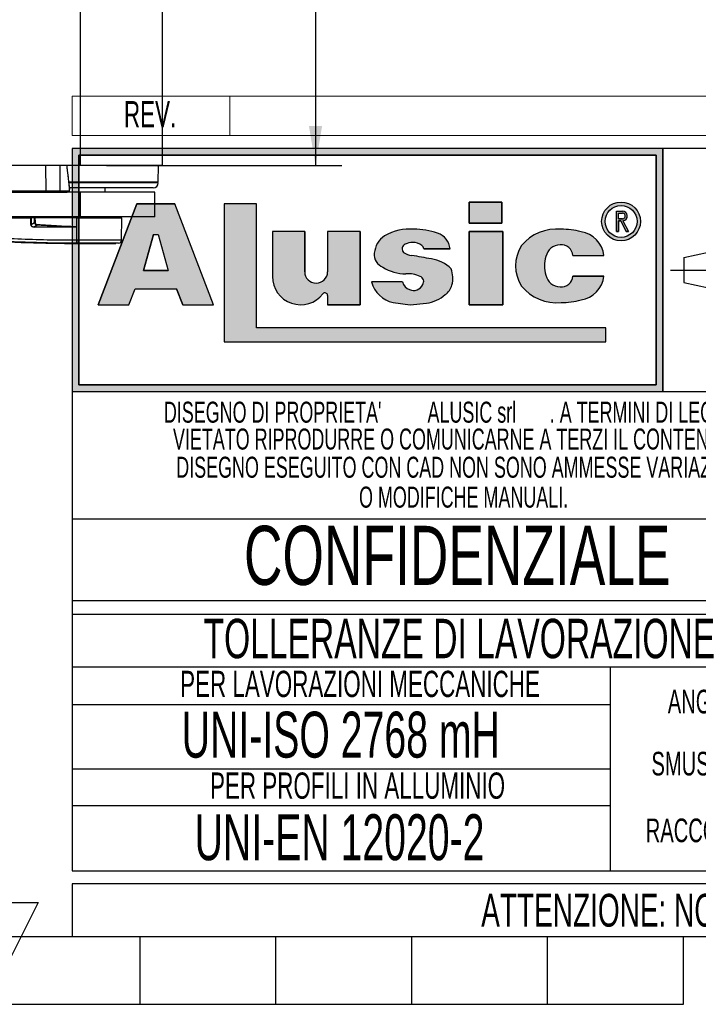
# Model space of a CAD drawing. Header units: millimetres. Extents: x 0 to 420, y 0 to 297.
# Tile 2 of 21: x 211 to 263, y 0 to 75. Entities that reach past the tile are written whole.
import ezdxf
from ezdxf.enums import TextEntityAlignment as Align

# ---------------------------------------------------------------- set-up
doc = ezdxf.new("R2010")
doc.units = ezdxf.units.MM
doc.linetypes.add('CENTERX2', pattern=[20.319999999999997, 12.7, -2.54, 2.54, -2.54])
doc.layers.add('CARTIGLIO', color=140, linetype='Continuous')
doc.layers.add('QUOTE', color=174, linetype='Continuous')
doc.styles.add('SLDTEXTSTYLE0', font='TXT', dxfattribs={"width": 0.6382978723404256})
doc.styles.add('SLDTEXTSTYLE1', font='TXT', dxfattribs={"width": 0.675})
doc.styles.add('SLDTEXTSTYLE3', font='TXT', dxfattribs={"width": 0.75})
doc.dimstyles.new('SLDDIMSTYLE0', dxfattribs={"dimtxt": 3, "dimasz": 3, "dimexe": 0, "dimexo": 0.0625, "dimgap": 0.75, "dimtad": 1, "dimlfac": 7.915397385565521, "dimrnd": 1e-09, "dimzin": 12, "dimdsep": 46, "dimtxsty": 'SLDTEXTSTYLE3', "dimsah": 1, "dimcen": 0.09, "dimadec": 0, "dimazin": 3, "dimtfac": 1, "dimtdec": 3, "dimtofl": 0, "dimtmove": 0, "dimatfit": 3, "dimfxl": 0, "dimfrac": 2, "dimtolj": 1, "dimtzin": 12, "dimarcsym": 0})

# ---------------------------------------------------------------- blocks, each defined once
blk = doc.blocks.new('SW_NOTE_0_1')
at = {"layer": 'CARTIGLIO', "color": 0, "insert": (85.40558510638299, 3.222669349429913), "char_height": 2.5, "attachment_point": 2, "style": 'SLDTEXTSTYLE0'}
blk.add_mtext("ATTENZIONE: NON INTERPRETARE IL DISEGNO. IN CASO DI QUOTE MANCANTI O POCO CHIARE CONSULTARE L'UFFICIO TECNICO", dxfattribs=at)
blk = doc.blocks.new('SW_NOTE_0_14')
at = {"layer": 'CARTIGLIO', "color": 0, "insert": (6.67819148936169, 2.320321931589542), "char_height": 1.8, "attachment_point": 2, "style": 'SLDTEXTSTYLE0'}
blk.add_mtext("ANGOLO ±10'", dxfattribs=at)
blk = doc.blocks.new('SW_NOTE_0_15')
at = {"layer": 'CARTIGLIO', "color": 0, "insert": (23.93617021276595, 3.867203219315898), "char_height": 3, "attachment_point": 2, "style": 'SLDTEXTSTYLE0'}
blk.add_mtext('TOLLERANZE DI LAVORAZIONE', dxfattribs=at)
blk = doc.blocks.new('SW_NOTE_0_16')
at = {"layer": 'CARTIGLIO', "color": 0, "insert": (21.07265624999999, 5.800804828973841), "char_height": 4.500000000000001, "attachment_point": 2, "style": 'SLDTEXTSTYLE1'}
blk.add_mtext('CONFIDENZIALE', dxfattribs=at)
blk = doc.blocks.new('SW_NOTE_0_17')
at = {"layer": 'CARTIGLIO', "color": 0, "insert": (28.04255319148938, 2.062508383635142), "char_height": 1.6, "attachment_point": 2, "style": 'SLDTEXTSTYLE0'}
blk.add_mtext('DISEGNO ESEGUITO CON CAD NON SONO AMMESSE VARIAZIONI', dxfattribs=at)
blk = doc.blocks.new('SW_NOTE_0_18')
at = {"layer": 'CARTIGLIO', "color": 0, "insert": (27.3404255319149, 2.062508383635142), "char_height": 1.6, "attachment_point": 2, "style": 'SLDTEXTSTYLE0'}
blk.add_mtext('VIETATO RIPRODURRE O COMUNICARNE A TERZI IL CONTENUTO.', dxfattribs=at)
blk = doc.blocks.new('SW_NOTE_0_19')
at = {"layer": 'CARTIGLIO', "color": 0, "insert": (7.587765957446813, 2.320321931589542), "char_height": 1.8, "attachment_point": 2, "style": 'SLDTEXTSTYLE0'}
blk.add_mtext('SMUSSO 0.5x45°', dxfattribs=at)
blk = doc.blocks.new('SW_NOTE_0_20')
at = {"layer": 'CARTIGLIO', "color": 0, "insert": (10.40425531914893, 2.062508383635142), "char_height": 1.6, "attachment_point": 2, "style": 'SLDTEXTSTYLE0'}
blk.add_mtext('O MODIFICHE MANUALI.', dxfattribs=at)
blk = doc.blocks.new('SW_NOTE_0_21')
at = {"layer": 'CARTIGLIO', "color": 0, "char_height": 1.6, "attachment_point": 2, "style": 'SLDTEXTSTYLE0'}
for s, insert in [("DISEGNO DI PROPRIETA'", (10.27659574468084, 2.062508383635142)), ('ALUSIC srl', (25.45120500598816, 2.062508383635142)), (". A TERMINI DI LEGGE E'", (39.41078027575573, 2.062508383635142))]:
    blk.add_mtext(s, dxfattribs=dict(at, insert=insert))
blk = doc.blocks.new('SW_NOTE_0_22')
at = {"layer": 'CARTIGLIO', "color": 0, "insert": (8.569148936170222, 2.320321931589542), "char_height": 1.8, "attachment_point": 2, "style": 'SLDTEXTSTYLE0'}
blk.add_mtext('RACCORDO R 0.5', dxfattribs=at)
blk = doc.blocks.new('SW_NOTE_0_23')
at = {"layer": 'CARTIGLIO', "color": 0, "insert": (18.30319148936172, 2.578135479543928), "char_height": 2, "attachment_point": 2, "style": 'SLDTEXTSTYLE0'}
blk.add_mtext('PER LAVORAZIONI MECCANICHE', dxfattribs=at)
blk = doc.blocks.new('SW_NOTE_0_24')
at = {"layer": 'CARTIGLIO', "color": 0, "insert": (15.68484042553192, 4.511737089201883), "char_height": 3.5, "attachment_point": 2, "style": 'SLDTEXTSTYLE0'}
blk.add_mtext('UNI-ISO 2768 mH', dxfattribs=at)
blk = doc.blocks.new('SW_NOTE_0_25')
at = {"layer": 'CARTIGLIO', "color": 0, "insert": (13.85638297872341, 2.578135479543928), "char_height": 2, "attachment_point": 2, "style": 'SLDTEXTSTYLE0'}
blk.add_mtext('PER PROFILI IN ALLUMINIO', dxfattribs=at)
blk = doc.blocks.new('SW_NOTE_0_26')
at = {"layer": 'CARTIGLIO', "color": 0, "insert": (14.05585106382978, 4.511737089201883), "char_height": 3.5, "attachment_point": 2, "style": 'SLDTEXTSTYLE0'}
blk.add_mtext('UNI-EN 12020-2', dxfattribs=at)
blk = doc.blocks.new('SW_NOTE_0_27')
at = {"layer": 'CARTIGLIO', "color": 0, "insert": (2.340425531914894, 2.578135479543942), "char_height": 2, "attachment_point": 2, "style": 'SLDTEXTSTYLE0'}
blk.add_mtext('REV.', dxfattribs=at)
blk = doc.blocks.new('Cartiglio ALUSIC')
at = {"layer": 'CARTIGLIO'}
h = blk.add_hatch(color=256, dxfattribs=at)
h.paths.add_polyline_path([(113.971100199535, 149.9990413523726), (113.971100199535, 131.4990413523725), (158.971100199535, 131.4990413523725), (158.971100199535, 149.9990413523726)], flags=0)
h.paths.add_polyline_path([(114.471100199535, 131.9990413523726), (114.471100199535, 149.4990413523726), (158.471100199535, 149.4990413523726), (158.471100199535, 131.9990413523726)], flags=0)
h = blk.add_hatch(color=256, dxfattribs=at)
h.paths.add_polyline_path([(118.292263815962, 138.1064632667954), (118.7611454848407, 139.3206628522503), (121.9303757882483, 139.3206628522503), (122.3992574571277, 138.1064632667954), (124.7510688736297, 138.1064632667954), (121.7833115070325, 145.7916640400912), (118.9082097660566, 145.7916640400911), (115.9404523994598, 138.1064632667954)], flags=0)
h.paths.add_polyline_path([(119.3961687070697, 140.7216809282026), (120.1708764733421, 143.4547391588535), (120.5206447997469, 143.4547391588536), (121.2953525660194, 140.721680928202)], flags=0)
for points in [[(128.0219401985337, 145.7956943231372), (125.5527056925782, 145.7956943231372), (125.5527056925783, 135.2696801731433), (154.6424359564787, 135.2696801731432), (154.6424359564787, 136.3597302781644), (128.0219401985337, 136.3597302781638)], [(144.2116339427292, 145.9308884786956), (144.2116339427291, 144.3245774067), (146.6985305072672, 144.3245774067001), (146.6985305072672, 145.9308884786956)], [(146.7838932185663, 143.6808359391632), (144.2116339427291, 143.6808359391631), (144.2116339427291, 138.1064632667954), (146.7838932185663, 138.1064632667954)]]:
    blk.add_hatch(color=256, dxfattribs=at).paths.add_polyline_path(points, flags=0)
h = blk.add_hatch(color=256, dxfattribs=at)
edge = h.paths.add_edge_path(flags=0)
edge.add_arc((155.7921827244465, 144.4510199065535), 1.479868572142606, 0, 360)
edge = h.paths.add_edge_path(flags=0)
edge.add_arc((155.7921827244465, 144.4510199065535), 1.214864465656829, 0, 360)
h = blk.add_hatch(color=256, dxfattribs=at)
edge = h.paths.add_edge_path(flags=0)
edge.add_arc((155.8903200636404, 144.8676091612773), 0.3723980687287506, 277.1406326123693, 450.0000000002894)
edge.add_line((155.8903200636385, 145.240007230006), (155.450204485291, 145.240007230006))
edge.add_line((155.450204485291, 145.240007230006), (155.450204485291, 143.6880606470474))
edge.add_line((155.450204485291, 143.6880606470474), (155.605611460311, 143.6880606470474))
edge.add_line((155.605611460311, 143.6880606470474), (155.605611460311, 144.4952110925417))
edge.add_line((155.605611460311, 144.4952110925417), (155.764003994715, 144.4952110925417))
edge.add_line((155.764003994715, 144.4952110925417), (156.171212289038, 143.6880606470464))
edge.add_line((156.171212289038, 143.6880606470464), (156.3452765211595, 143.6880606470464))
edge.add_line((156.3452765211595, 143.6880606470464), (155.9366110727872, 144.4980993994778))
edge = h.paths.add_edge_path(flags=0)
edge.add_line((155.6056114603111, 145.0846002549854), (155.8903200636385, 145.0846002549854))
edge.add_arc((155.8903200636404, 144.8676091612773), 0.2169910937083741, -90.00000000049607, 90.00000000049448, ccw=False)
edge.add_line((155.8903200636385, 144.6506180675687), (155.6056114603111, 144.6506180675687))
edge.add_line((155.6056114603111, 144.6506180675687), (155.6056114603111, 145.0846002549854))
h = blk.add_hatch(color=256, dxfattribs=at)
edge = h.paths.add_edge_path(flags=0)
edge.add_arc((132.5578484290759, 140.6186164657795), 0.8721260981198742, 180, 360, ccw=False)
edge.add_line((131.6857223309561, 140.6186164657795), (131.6857223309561, 143.6808359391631))
edge.add_line((131.6857223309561, 143.6808359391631), (129.2243885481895, 143.6808359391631))
edge.add_line((129.2243885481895, 143.6808359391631), (129.2243885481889, 140.2640777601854))
edge.add_arc((131.3820030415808, 140.2640777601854), 2.157614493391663, 180, 321.9680973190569)
edge.add_arc((133.2350345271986, 138.8146685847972), 0.1949400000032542, 3.751097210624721e-10, 141.9680973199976, ccw=False)
edge.add_line((133.4299745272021, 138.8146685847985), (133.4299745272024, 138.106463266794))
edge.add_line((133.4299745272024, 138.106463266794), (135.91068894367, 138.106463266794))
edge.add_line((135.91068894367, 138.106463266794), (135.9106889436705, 143.6808359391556))
edge.add_line((135.9106889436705, 143.6808359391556), (133.4299745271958, 143.6808359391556))
edge.add_line((133.4299745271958, 143.6808359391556), (133.4299745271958, 140.6186164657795))
h = blk.add_hatch(color=256, dxfattribs=at)
edge = h.paths.add_edge_path(flags=0)
edge.add_line((139.7219511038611, 138.0874905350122), (140.9616140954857, 138.2313935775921))
edge.add_arc((140.6251358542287, 140.9172664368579), 2.706867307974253, 277.1406456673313, 311.0032214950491)
edge.add_arc((141.7459062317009, 139.8536948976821), 1.178212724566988, 303.7868133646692, 347.8980612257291)
edge.add_arc((141.0550130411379, 140.1458147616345), 1.920162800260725, 343.6935231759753, 381.4193527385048)
edge.add_arc((140.9170023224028, 138.8528855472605), 2.77207698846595, 46.00269433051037, 81.25096772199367)
edge.add_arc((133.1604335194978, 99.54681763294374), 42.8338661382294, 78.993004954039, 81.01866969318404)
edge.add_arc((140.0875549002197, 143.5111497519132), 1.672976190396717, 238.77709912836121, 261.74465207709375, ccw=False)
edge.add_arc((139.511171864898, 142.3534770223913), 0.3988810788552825, 114.64010585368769, 223.1865854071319, ccw=False)
edge.add_arc((139.9292750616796, 141.471492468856), 1.374925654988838, 90.51660503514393, 115.15343256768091, ccw=False)
edge.add_arc((139.978971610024, 141.8617877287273), 0.986530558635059, 50.69488274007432, 93.60864602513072, ccw=False)
edge.add_arc((140.2656634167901, 142.2302567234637), 0.519939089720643, 14.547573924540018, 49.4198797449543, ccw=False)
edge.add_line((140.7689329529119, 142.3608569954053), (142.7634621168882, 142.3608569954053))
edge.add_arc((141.3534729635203, 142.2214802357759), 1.416861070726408, 5.645321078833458, 71.38339334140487)
edge.add_arc((140.0918708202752, 138.6413140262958), 5.212710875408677, 70.80435731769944, 90.86664277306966)
edge.add_arc((139.6876943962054, 140.01898057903), 3.848224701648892, 85.15036290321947, 119.9120405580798)
edge.add_arc((138.7589405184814, 141.8826763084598), 1.774008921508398, 123.9309471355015, 174.9914571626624)
edge.add_arc((138.007121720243, 141.9227892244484), 1.021881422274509, 173.5516105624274, 249.3813116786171)
edge.add_arc((139.4480837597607, 143.8857829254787), 3.430150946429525, 238.3320469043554, 269.1908231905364)
edge.add_arc((139.5671105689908, 138.3083973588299), 2.154096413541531, 64.99796384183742, 94.45891481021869, ccw=False)
edge.add_arc((140.3551381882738, 139.8813550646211), 0.398545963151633, -35.586121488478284, 72.11412463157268, ccw=False)
edge.add_arc((139.9862171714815, 139.9393420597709), 0.7512299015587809, 245.201083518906, 337.29941344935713, ccw=False)
edge.add_arc((139.934335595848, 140.0154535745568), 0.8024620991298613, 192.5591591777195, 250.8523518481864, ccw=False)
edge.add_line((139.1510748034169, 139.8409601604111), (136.768183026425, 139.8409601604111))
edge.add_arc((138.8654850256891, 140.4022414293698), 2.1711085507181, 194.9824340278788, 258.3364147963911)
edge.add_line((138.4265630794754, 138.2759630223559), (139.7219511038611, 138.0874905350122))
h = blk.add_hatch(color=256, dxfattribs=at)
edge = h.paths.add_edge_path(flags=0)
edge.add_arc((151.1448446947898, 140.5631500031), 1.095489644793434, 191.1589777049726, 269.9285492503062, ccw=False)
edge.add_arc((152.2932291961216, 141.066632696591), 2.335462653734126, 162.1599290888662, 197.8400709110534, ccw=False)
edge.add_arc((151.1448446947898, 141.5701153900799), 1.095489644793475, 90.07145075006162, 168.8410222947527, ccw=False)
edge.add_arc((151.2517282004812, 141.8150308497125), 0.8574339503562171, 2.566657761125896, 97.25285314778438, ccw=False)
edge.add_line((152.108301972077, 141.8534281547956), (154.4848142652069, 141.8534281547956))
edge.add_arc((152.4212904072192, 141.6061501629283), 2.078287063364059, 6.833333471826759, 81.00039250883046)
edge.add_arc((151.336234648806, 138.6914263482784), 5.163706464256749, 74.1517675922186, 91.31975036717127)
edge.add_arc((150.8738064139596, 140.4366829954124), 3.434301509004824, 84.25969198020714, 140.8312604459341)
edge.add_arc((150.5707293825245, 141.0666326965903), 2.817144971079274, 146.8823062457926, 213.1176937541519)
edge.add_arc((150.87380641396, 141.6965823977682), 3.434301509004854, 219.1687395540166, 275.7403080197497)
edge.add_arc((151.3362346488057, 143.4418390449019), 5.163706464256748, 268.6802496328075, 285.8482324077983)
edge.add_arc((152.4212904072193, 140.5271152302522), 2.078287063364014, 278.9996074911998, 353.1666665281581)
edge.add_line((154.4848142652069, 140.2798372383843), (152.1083019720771, 140.2798372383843))
edge.add_arc((151.2517282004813, 140.3182345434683), 0.8574339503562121, 262.7471468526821, 357.4333422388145, ccw=False)
at = {"color": 161, "linetype": 'Continuous', "lineweight": 18}
for p, q in [((113.971100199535, 150.9990413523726), (113.971100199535, 153.9990413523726)), ((113.971100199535, 153.9990413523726), (313.621100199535, 153.9990413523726)), ((125.971100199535, 153.9990413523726), (125.971100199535, 150.9990413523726)), ((113.971100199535, 150.9990413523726), (313.621100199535, 150.9990413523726))]:
    blk.add_line(p, q, dxfattribs=at)
at = {"layer": 'CARTIGLIO'}
for p, q in [((113.971100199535, 149.9990413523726), (113.971100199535, 131.4990413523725)), ((113.971100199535, 149.9990413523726), (113.971100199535, 94.99904135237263)), ((173.971100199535, 149.9990413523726), (113.971100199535, 149.9990413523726)), ((158.971100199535, 149.9990413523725), (113.971100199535, 149.9990413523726)), ((113.971100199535, 149.9990413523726), (113.971100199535, 131.4990413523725)), ((113.971100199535, 149.9990413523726), (113.971100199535, 115.5498549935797)), ((158.971100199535, 131.4990413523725), (158.971100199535, 149.9990413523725)), ((158.971100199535, 149.9990413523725), (158.971100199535, 131.4990413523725)), ((114.471100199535, 131.9990413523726), (114.471100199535, 149.4990413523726)), ((114.471100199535, 149.4990413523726), (114.471100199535, 131.9990413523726)), ((114.471100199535, 149.4990413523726), (158.471100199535, 149.4990413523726)), ((158.471100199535, 149.4990413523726), (114.471100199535, 149.4990413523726)), ((158.471100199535, 149.4990413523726), (158.471100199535, 131.9990413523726)), ((158.471100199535, 131.9990413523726), (158.471100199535, 149.4990413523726)), ((118.9082097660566, 145.7916640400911), (115.9404523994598, 138.1064632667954)), ((115.9404523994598, 138.1064632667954), (118.9082097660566, 145.7916640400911)), ((121.7833115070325, 145.7916640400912), (118.9082097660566, 145.7916640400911)), ((118.9082097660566, 145.7916640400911), (121.7833115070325, 145.7916640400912)), ((124.7510688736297, 138.1064632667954), (121.7833115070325, 145.7916640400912)), ((124.7510688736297, 138.1064632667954), (121.7833115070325, 145.7916640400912)), ((128.0219401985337, 145.7956943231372), (125.5527056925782, 145.7956943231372)), ((125.5527056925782, 145.7956943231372), (125.5527056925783, 135.2696801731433)), ((128.0219401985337, 145.7956943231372), (125.5527056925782, 145.7956943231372)), ((125.5527056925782, 145.7956943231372), (125.5527056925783, 135.2696801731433)), ((128.0219401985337, 136.3597302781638), (128.0219401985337, 145.7956943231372)), ((128.0219401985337, 136.3597302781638), (128.0219401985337, 145.7956943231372)), ((146.6985305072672, 145.9308884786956), (144.2116339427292, 145.9308884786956)), ((144.2116339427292, 145.9308884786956), (144.2116339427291, 144.3245774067)), ((144.2116339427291, 144.3245774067), (144.2116339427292, 145.9308884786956)), ((144.2116339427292, 145.9308884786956), (146.6985305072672, 145.9308884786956)), ((146.6985305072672, 145.9308884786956), (146.6985305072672, 144.3245774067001)), ((146.6985305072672, 144.3245774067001), (146.6985305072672, 145.9308884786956)), ((155.450204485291, 143.6880606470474), (155.450204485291, 145.240007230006)), ((155.450204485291, 143.6880606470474), (155.450204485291, 145.240007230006)), ((155.450204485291, 145.240007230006), (155.8903200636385, 145.240007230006)), ((155.450204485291, 145.240007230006), (155.8903200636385, 145.240007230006)), ((155.6056114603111, 145.0846002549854), (155.8903200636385, 145.0846002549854)), ((155.6056114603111, 144.6506180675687), (155.6056114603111, 145.0846002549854)), ((155.6056114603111, 144.6506180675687), (155.6056114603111, 145.0846002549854)), ((155.6056114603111, 145.0846002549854), (155.8903200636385, 145.0846002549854)), ((144.2116339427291, 144.3245774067), (146.6985305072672, 144.3245774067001)), ((146.6985305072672, 144.3245774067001), (144.2116339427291, 144.3245774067)), ((155.6056114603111, 144.6506180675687), (155.8903200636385, 144.6506180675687)), ((155.8903200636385, 144.6506180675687), (155.6056114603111, 144.6506180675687)), ((155.605611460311, 144.4952110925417), (155.605611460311, 143.6880606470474)), ((155.605611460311, 143.6880606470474), (155.605611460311, 144.4952110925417)), ((155.764003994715, 144.4952110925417), (155.605611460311, 144.4952110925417)), ((155.605611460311, 144.4952110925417), (155.764003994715, 144.4952110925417)), ((156.171212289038, 143.6880606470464), (155.764003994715, 144.4952110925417)), ((155.764003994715, 144.4952110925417), (156.171212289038, 143.6880606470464)), ((155.9366110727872, 144.4980993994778), (156.3452765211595, 143.6880606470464)), ((155.9366110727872, 144.4980993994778), (156.3452765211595, 143.6880606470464)), ((119.3961687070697, 140.7216809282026), (120.1708764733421, 143.4547391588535)), ((120.1708764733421, 143.4547391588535), (119.3961687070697, 140.7216809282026)), ((120.1708764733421, 143.4547391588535), (120.5206447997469, 143.4547391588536)), ((120.1708764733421, 143.4547391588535), (120.5206447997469, 143.4547391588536)), ((120.5206447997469, 143.4547391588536), (121.2953525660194, 140.721680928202)), ((120.5206447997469, 143.4547391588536), (121.2953525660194, 140.721680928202)), ((129.2243885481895, 143.6808359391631), (129.2243885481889, 140.2640777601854)), ((131.6857223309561, 143.6808359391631), (129.2243885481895, 143.6808359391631)), ((131.6857223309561, 143.6808359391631), (129.2243885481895, 143.6808359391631)), ((129.2243885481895, 143.6808359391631), (129.2243885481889, 140.2640777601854)), ((131.6857223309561, 140.6186164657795), (131.6857223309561, 143.6808359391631)), ((131.6857223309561, 143.6808359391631), (131.6857223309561, 140.6186164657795)), ((135.9106889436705, 143.6808359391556), (133.4299745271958, 143.6808359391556)), ((133.4299745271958, 143.6808359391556), (133.4299745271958, 140.6186164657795)), ((133.4299745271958, 143.6808359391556), (133.4299745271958, 140.6186164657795)), ((135.9106889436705, 143.6808359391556), (133.4299745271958, 143.6808359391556)), ((135.9106889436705, 143.6808359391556), (135.91068894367, 138.106463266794)), ((135.91068894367, 138.106463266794), (135.9106889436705, 143.6808359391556)), ((146.7838932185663, 143.6808359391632), (144.2116339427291, 143.6808359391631)), ((144.2116339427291, 143.6808359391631), (144.2116339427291, 138.1064632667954)), ((144.2116339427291, 143.6808359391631), (146.7838932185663, 143.6808359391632)), ((144.2116339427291, 138.1064632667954), (144.2116339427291, 143.6808359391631)), ((146.7838932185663, 138.1064632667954), (146.7838932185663, 143.6808359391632)), ((146.7838932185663, 143.6808359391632), (146.7838932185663, 138.1064632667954)), ((155.450204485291, 143.6880606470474), (155.605611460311, 143.6880606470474)), ((155.605611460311, 143.6880606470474), (155.450204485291, 143.6880606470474)), ((156.171212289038, 143.6880606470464), (156.3452765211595, 143.6880606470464)), ((156.3452765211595, 143.6880606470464), (156.171212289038, 143.6880606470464)), ((160.5624374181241, 141.7060810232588), (166.0550106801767, 142.8872795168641)), ((140.7689329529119, 142.3608569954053), (142.7634621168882, 142.3608569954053)), ((142.7634621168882, 142.3608569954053), (140.7689329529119, 142.3608569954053)), ((152.108301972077, 141.8534281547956), (154.4848142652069, 141.8534281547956)), ((152.108301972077, 141.8534281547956), (154.4848142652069, 141.8534281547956)), ((160.5624374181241, 141.7060810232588), (160.5624374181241, 139.7920016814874)), ((121.2953525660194, 140.721680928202), (119.3961687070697, 140.7216809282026)), ((119.3961687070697, 140.7216809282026), (121.2953525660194, 140.721680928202)), ((154.4848142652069, 140.2798372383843), (152.1083019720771, 140.2798372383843)), ((152.1083019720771, 140.2798372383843), (154.4848142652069, 140.2798372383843)), ((139.1510748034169, 139.8409601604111), (136.768183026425, 139.8409601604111)), ((139.1510748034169, 139.8409601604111), (136.768183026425, 139.8409601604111)), ((160.5624374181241, 139.7920016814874), (166.0550106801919, 138.6108031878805)), ((118.292263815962, 138.1064632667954), (118.7611454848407, 139.3206628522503)), ((118.292263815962, 138.1064632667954), (118.7611454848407, 139.3206628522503)), ((118.7611454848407, 139.3206628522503), (121.9303757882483, 139.3206628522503)), ((118.7611454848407, 139.3206628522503), (121.9303757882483, 139.3206628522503)), ((122.3992574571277, 138.1064632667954), (121.9303757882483, 139.3206628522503)), ((121.9303757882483, 139.3206628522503), (122.3992574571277, 138.1064632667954)), ((133.4299745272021, 138.8146685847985), (133.4299745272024, 138.106463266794)), ((133.4299745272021, 138.8146685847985), (133.4299745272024, 138.106463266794)), ((115.9404523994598, 138.1064632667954), (118.292263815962, 138.1064632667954)), ((115.9404523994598, 138.1064632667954), (118.292263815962, 138.1064632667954)), ((122.3992574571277, 138.1064632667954), (124.7510688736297, 138.1064632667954)), ((122.3992574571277, 138.1064632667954), (124.7510688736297, 138.1064632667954)), ((133.4299745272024, 138.106463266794), (135.91068894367, 138.106463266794)), ((135.91068894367, 138.106463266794), (133.4299745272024, 138.106463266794)), ((138.4265630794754, 138.2759630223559), (139.7219511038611, 138.0874905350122)), ((138.4265630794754, 138.2759630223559), (139.7219511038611, 138.0874905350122)), ((139.7219511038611, 138.0874905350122), (140.9616140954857, 138.2313935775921)), ((139.7219511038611, 138.0874905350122), (140.9616140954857, 138.2313935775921)), ((144.2116339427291, 138.1064632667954), (146.7838932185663, 138.1064632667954)), ((146.7838932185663, 138.1064632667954), (144.2116339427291, 138.1064632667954)), ((154.6424359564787, 136.3597302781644), (128.0219401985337, 136.3597302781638)), ((154.6424359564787, 136.3597302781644), (128.0219401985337, 136.3597302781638)), ((154.6424359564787, 135.2696801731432), (154.6424359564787, 136.3597302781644)), ((154.6424359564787, 135.2696801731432), (154.6424359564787, 136.3597302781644)), ((125.5527056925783, 135.2696801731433), (154.6424359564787, 135.2696801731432)), ((125.5527056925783, 135.2696801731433), (154.6424359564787, 135.2696801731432)), ((158.471100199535, 131.9990413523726), (114.471100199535, 131.9990413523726)), ((114.471100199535, 131.9990413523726), (158.471100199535, 131.9990413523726)), ((113.971100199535, 131.4990413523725), (158.971100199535, 131.4990413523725)), ((113.971100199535, 131.4990413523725), (173.971100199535, 131.4990413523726)), ((173.971100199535, 121.7636603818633), (113.971100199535, 121.7636603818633)), ((173.971100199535, 115.5498549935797), (113.971100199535, 115.5498549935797)), ((113.971100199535, 114.5498549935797), (173.971100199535, 114.5498549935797)), ((113.971100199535, 114.5498549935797), (113.971100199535, 94.99904135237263)), ((173.9571410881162, 110.4900006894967), (113.9571410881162, 110.4900006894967)), ((154.9806365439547, 94.99904135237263), (154.9806365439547, 110.4900006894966)), ((113.971100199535, 107.6716313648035), (154.9806365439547, 107.6716313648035)), ((154.9806365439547, 102.7445210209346), (113.971100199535, 102.7445210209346)), ((113.9850593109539, 99.96496483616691), (154.9945956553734, 99.96496483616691)), ((113.971100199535, 94.99904135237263), (173.971100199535, 94.99904135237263)), ((313.621100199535, 93.99904135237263), (113.971100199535, 93.99904135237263)), ((113.971100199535, 93.99904135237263), (113.971100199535, 89.99904135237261)), ((113.971100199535, 89.99904135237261), (313.621100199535, 89.99904135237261))]:
    blk.add_line(p, q, dxfattribs=at)
at = {"layer": 'CARTIGLIO', "linetype": 'CENTERX2'}
blk.add_line((159.5584198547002, 140.749041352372), (173.3837805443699, 140.749041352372), dxfattribs=at)
at = {"layer": 'CARTIGLIO', "linetype": 'Continuous'}
blk.add_line((113.9695322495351, 89.99904135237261), (313.621100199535, 89.99904135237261), dxfattribs=at)
at = {"layer": 'CARTIGLIO'}
for radius in [1.479868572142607, 1.479868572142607, 1.214864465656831, 1.214864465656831]:
    blk.add_circle((155.7921827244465, 144.4510199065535), radius, dxfattribs=at)
for centre, radius, start, end in [((155.8903200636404, 144.8676091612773), 0.3723980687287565, 277.1406326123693, 90.00000000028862), ((155.8903200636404, 144.8676091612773), 0.3723980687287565, 277.1406326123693, 90.00000000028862), ((155.8903200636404, 144.8676091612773), 0.2169910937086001, 269.9999999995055, 90.00000000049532), ((155.8903200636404, 144.8676091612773), 0.2169910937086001, 269.9999999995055, 90.00000000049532), ((138.7589405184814, 141.8826763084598), 1.774008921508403, 123.9309471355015, 174.9914571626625), ((138.7589405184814, 141.8826763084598), 1.774008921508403, 123.9309471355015, 174.9914571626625), ((139.6876943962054, 140.01898057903), 3.848224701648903, 85.15036290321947, 119.9120405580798), ((139.6876943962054, 140.01898057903), 3.848224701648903, 85.15036290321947, 119.9120405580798), ((140.0918708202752, 138.6413140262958), 5.212710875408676, 70.80435731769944, 90.86664277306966), ((140.0918708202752, 138.6413140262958), 5.212710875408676, 70.80435731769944, 90.86664277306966), ((141.3534729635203, 142.2214802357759), 1.416861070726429, 5.645321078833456, 71.38339334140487), ((141.3534729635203, 142.2214802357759), 1.416861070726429, 5.645321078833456, 71.38339334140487), ((150.8738064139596, 140.4366829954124), 3.434301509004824, 84.25969198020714, 140.8312604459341), ((150.8738064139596, 140.4366829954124), 3.434301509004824, 84.25969198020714, 140.8312604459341), ((151.336234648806, 138.6914263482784), 5.163706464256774, 74.1517675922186, 91.31975036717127), ((151.336234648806, 138.6914263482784), 5.163706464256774, 74.1517675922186, 91.31975036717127), ((152.4212904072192, 141.6061501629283), 2.078287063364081, 6.833333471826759, 81.00039250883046), ((152.4212904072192, 141.6061501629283), 2.078287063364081, 6.833333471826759, 81.00039250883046), ((139.511171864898, 142.3534770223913), 0.3988810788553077, 114.6401058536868, 223.1865854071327), ((139.511171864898, 142.3534770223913), 0.3988810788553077, 114.6401058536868, 223.1865854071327), ((139.9292750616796, 141.471492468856), 1.374925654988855, 90.51660503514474, 115.1534325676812), ((139.9292750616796, 141.471492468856), 1.374925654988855, 90.51660503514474, 115.1534325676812), ((139.978971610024, 141.8617877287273), 0.9865305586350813, 50.69488274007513, 93.60864602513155), ((139.978971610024, 141.8617877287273), 0.9865305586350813, 50.69488274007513, 93.60864602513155), ((140.2656634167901, 142.2302567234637), 0.5199390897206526, 14.5475739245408, 49.41987974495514), ((140.2656634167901, 142.2302567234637), 0.5199390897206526, 14.5475739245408, 49.41987974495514), ((150.5707293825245, 141.0666326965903), 2.81714497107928, 146.8823062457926, 213.1176937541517), ((150.5707293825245, 141.0666326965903), 2.81714497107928, 146.8823062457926, 213.1176937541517), ((151.1448446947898, 141.5701153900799), 1.095489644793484, 90.07145075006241, 168.8410222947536), ((151.1448446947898, 141.5701153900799), 1.095489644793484, 90.07145075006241, 168.8410222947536), ((151.2517282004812, 141.8150308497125), 0.8574339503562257, 2.566657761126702, 97.25285314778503), ((151.2517282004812, 141.8150308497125), 0.8574339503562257, 2.566657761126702, 97.25285314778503), ((138.007121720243, 141.9227892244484), 1.021881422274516, 173.5516105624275, 249.381311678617), ((138.007121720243, 141.9227892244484), 1.021881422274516, 173.5516105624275, 249.381311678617), ((140.0875549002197, 143.5111497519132), 1.672976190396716, 238.777099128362, 261.7446520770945), ((140.0875549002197, 143.5111497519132), 1.672976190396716, 238.777099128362, 261.7446520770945), ((133.1604335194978, 99.54681763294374), 42.83386613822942, 78.993004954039, 81.01866969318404), ((133.1604335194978, 99.54681763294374), 42.83386613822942, 78.993004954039, 81.01866969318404), ((152.2932291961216, 141.066632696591), 2.335462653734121, 162.159929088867, 197.8400709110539), ((152.2932291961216, 141.066632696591), 2.335462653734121, 162.159929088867, 197.8400709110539), ((140.9170023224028, 138.8528855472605), 2.77207698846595, 46.00269433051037, 81.25096772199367), ((140.9170023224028, 138.8528855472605), 2.77207698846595, 46.00269433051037, 81.25096772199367), ((131.3820030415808, 140.2640777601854), 2.157614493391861, 180, 321.9680973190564), ((131.3820030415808, 140.2640777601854), 2.157614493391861, 180, 321.9680973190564), ((132.5578484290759, 140.6186164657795), 0.8721260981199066, 180, 0), ((132.5578484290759, 140.6186164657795), 0.8721260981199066, 180, 0), ((139.4480837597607, 143.8857829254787), 3.430150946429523, 238.3320469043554, 269.1908231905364), ((139.4480837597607, 143.8857829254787), 3.430150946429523, 238.3320469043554, 269.1908231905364), ((139.5671105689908, 138.3083973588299), 2.154096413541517, 64.99796384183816, 94.45891481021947), ((139.5671105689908, 138.3083973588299), 2.154096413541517, 64.99796384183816, 94.45891481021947), ((140.3551381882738, 139.8813550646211), 0.398545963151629, 324.4138785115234, 72.11412463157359), ((140.3551381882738, 139.8813550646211), 0.398545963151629, 324.4138785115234, 72.11412463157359), ((141.0550130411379, 140.1458147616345), 1.920162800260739, 343.6935231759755, 21.41935273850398), ((141.0550130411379, 140.1458147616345), 1.920162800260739, 343.6935231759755, 21.41935273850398), ((151.1448446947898, 140.5631500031), 1.095489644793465, 191.1589777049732, 269.9285492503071), ((151.1448446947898, 140.5631500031), 1.095489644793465, 191.1589777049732, 269.9285492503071), ((151.2517282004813, 140.3182345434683), 0.8574339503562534, 262.7471468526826, 357.4333422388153), ((151.2517282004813, 140.3182345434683), 0.8574339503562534, 262.7471468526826, 357.4333422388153), ((152.4212904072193, 140.5271152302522), 2.078287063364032, 278.9996074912, 353.1666665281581), ((152.4212904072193, 140.5271152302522), 2.078287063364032, 278.9996074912, 353.1666665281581), ((138.8654850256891, 140.4022414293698), 2.171108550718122, 194.9824340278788, 258.3364147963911), ((138.8654850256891, 140.4022414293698), 2.171108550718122, 194.9824340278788, 258.3364147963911), ((139.934335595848, 140.0154535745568), 0.8024620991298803, 192.5591591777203, 250.8523518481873), ((139.934335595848, 140.0154535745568), 0.8024620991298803, 192.5591591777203, 250.8523518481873), ((139.9862171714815, 139.9393420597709), 0.7512299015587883, 245.2010835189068, 337.2994134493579), ((139.9862171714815, 139.9393420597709), 0.7512299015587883, 245.2010835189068, 337.2994134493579), ((141.7459062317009, 139.8536948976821), 1.178212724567, 303.7868133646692, 347.8980612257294), ((141.7459062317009, 139.8536948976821), 1.178212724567, 303.7868133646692, 347.8980612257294), ((150.87380641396, 141.6965823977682), 3.434301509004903, 219.1687395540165, 275.7403080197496), ((150.87380641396, 141.6965823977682), 3.434301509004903, 219.1687395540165, 275.7403080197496), ((133.2350345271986, 138.8146685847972), 0.1949400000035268, 3.759104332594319e-10, 141.9680973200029), ((133.2350345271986, 138.8146685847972), 0.1949400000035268, 3.759104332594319e-10, 141.9680973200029), ((140.6251358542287, 140.9172664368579), 2.706867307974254, 277.1406456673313, 311.0032214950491), ((140.6251358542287, 140.9172664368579), 2.706867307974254, 277.1406456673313, 311.0032214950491), ((151.3362346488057, 143.4418390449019), 5.163706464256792, 268.6802496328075, 285.8482324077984), ((151.3362346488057, 143.4418390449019), 5.163706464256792, 268.6802496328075, 285.8482324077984)]:
    blk.add_arc(centre, radius, start, end, dxfattribs=at)
at = {"layer": 'CARTIGLIO', "color": 140}
for name, p in [('SW_NOTE_0_27', (117.5683224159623, 151.0374199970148)), ('SW_NOTE_0_21', (118.9711016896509, 128.6603244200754)), ('SW_NOTE_0_18', (116.3533271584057, 126.6141659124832)), ('SW_NOTE_0_17', (115.6355512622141, 124.4682551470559)), ('SW_NOTE_0_20', (133.3899886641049, 122.1920407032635)), ('SW_NOTE_0_16', (122.2362996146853, 115.4679531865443)), ('SW_NOTE_0_15', (119.5374520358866, 110.3183836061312)), ('SW_NOTE_0_23', (117.6003680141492, 107.6481432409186)), ('SW_NOTE_0_14', (157.5950277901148, 106.4612057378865)), ('SW_NOTE_0_24', (118.7522918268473, 102.6005131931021)), ('SW_NOTE_0_19', (156.6725276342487, 101.7341689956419)), ('SW_NOTE_0_25', (121.8587729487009, 99.90266357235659)), ('SW_NOTE_0_26', (120.2859705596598, 94.78943414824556)), ('SW_NOTE_0_22', (155.6312777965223, 96.6517264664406)), ('SW_NOTE_0_1', (127.6311861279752, 90.01640253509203))]:
    blk.add_blockref(name, p, dxfattribs=at)
at = {"layer": 'CARTIGLIO', "color": 140, "style": 'SLDTEXTSTYLE0', "width": 0.6382978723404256}
for tag, height, p in [('AUTOATTR1', 3.5, (223.449403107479, 133.7003798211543)), ('AUTOATTR2', 3.5, (221.9290871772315, 127.4217635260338)), ('AUTOATTR11', 3.5, (224.5466543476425, 121.4105734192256)), ('AUTOATTR8', 4, (219.2444208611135, 110.0025032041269)), ('AUTOATTR9', 4, (218.1221976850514, 100.4234402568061)), ('AUTOATTR0', 4, (249.0325362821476, 100.3118048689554))]:
    blk.add_attdef(tag, text='', height=height, dxfattribs=at).set_placement(p, align=Align.TOP_CENTER)
at = {"layer": 'CARTIGLIO', "color": 140}
for tag in ['AUTOATTR13', 'AUTOATTR12', 'AUTOATTR10', 'AUTOATTR7', 'AUTOATTR6', 'AUTOATTR5', 'AUTOATTR4', 'AUTOATTR3']:
    blk.add_attdef(tag, (0, 0), '', height=4, dxfattribs=at)
blk = doc.blocks.new('_D_1')
at = {"layer": 'QUOTE'}
for p, q in [((217.8016269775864, 139.6835741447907), (235.7187742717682, 139.6835741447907)), ((233.7187742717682, 139.6835741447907), (233.7187742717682, 63.88194716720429)), ((217.8016269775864, 63.88194716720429), (235.7187742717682, 63.88194716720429))]:
    blk.add_line(p, q, dxfattribs=at)
for points in [[(233.7187742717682, 139.6835741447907), (233.2187742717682, 136.6835741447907), (234.2187742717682, 136.6835741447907)], [(233.7187742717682, 63.88194716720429), (234.2187742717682, 66.88194716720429), (233.2187742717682, 66.88194716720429)]]:
    blk.add_solid(points, dxfattribs=at)
at = {"layer": 'QUOTE', "insert": (229.851570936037, 98.45776071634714), "char_height": 3, "attachment_point": 1, "rotation": 90.00000000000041, "style": 'SLDTEXTSTYLE3'}
blk.add_mtext('600', dxfattribs=at)

msp = doc.modelspace()

# ---------------------------------------------------------------- linework, layer by layer
at = {"color": 7, "linetype": 'Continuous', "lineweight": 25}
for p, q in [((215.8016269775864, 63.8819471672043), (215.8016269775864, 139.6835741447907)), ((222.0552612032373, 63.8819471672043), (222.0552612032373, 139.6835741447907)), ((215.8016269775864, 63.8819471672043), (64.19837302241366, 63.8819471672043)), ((213.1586735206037, 63.8819471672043), (213.1616622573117, 61.92484090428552)), ((214.2583963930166, 61.92484090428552), (214.2554076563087, 63.8819471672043)), ((222.0552612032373, 63.8819471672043), (215.8016269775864, 63.8819471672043)), ((221.7394210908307, 62.61858671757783), (221.7434964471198, 63.8819471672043)), ((214.8987630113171, 62.89783928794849), (214.8856703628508, 63.00721207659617)), ((214.9856654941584, 62.17187716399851), (214.8987630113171, 62.89783928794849)), ((221.7394210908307, 62.61858671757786), (214.9313768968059, 62.61858671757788)), ((221.7394210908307, 62.55541869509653), (214.93702968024, 62.55541869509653)), ((216.2504632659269, 62.61858671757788), (216.2504632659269, 62.55541869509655)), ((217.3880661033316, 62.60595311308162), (216.2504632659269, 62.60595311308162)), ((217.4710747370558, 62.61858671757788), (217.4710747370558, 62.55541869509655)), ((221.2972449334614, 62.55541869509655), (221.2972449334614, 62.61858671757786)), ((213.1616622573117, 61.92484090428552), (209.0002622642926, 61.92484090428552)), ((209.0002622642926, 61.86057044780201), (213.1616622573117, 61.86057044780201)), ((213.1616622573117, 61.86057044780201), (213.1616622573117, 61.92484090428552)), ((213.1616622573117, 61.86057044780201), (214.2474290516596, 61.86057044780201)), ((214.2474290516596, 61.86057044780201), (214.7388444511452, 61.86057044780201)), ((214.9765276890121, 61.92484090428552), (214.2583963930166, 61.92484090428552)), ((215.8016269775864, 61.86057044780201), (214.738844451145, 61.86057044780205)), ((221.3604129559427, 62.17641056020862), (214.9744918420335, 62.17641056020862)), ((214.9765276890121, 61.92484090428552), (214.9765276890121, 62.05469500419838)), ((214.9765276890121, 61.90236545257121), (214.9765276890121, 61.92484090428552)), ((215.8016269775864, 59.96552977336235), (215.8016269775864, 61.86057044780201)), ((221.4867490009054, 61.86057044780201), (215.8016269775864, 61.86057044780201)), ((217.6966676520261, 61.860570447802), (217.6966676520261, 62.17641056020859)), ((221.4867490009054, 59.96552977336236), (221.4867490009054, 61.86057044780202)), ((215.8016269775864, 59.96552977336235), (183.5859355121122, 59.96552977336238)), ((204.5245076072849, 59.90236175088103), (212.0182644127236, 59.90236175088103)), ((212.0202604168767, 59.39237425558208), (212.0182644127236, 59.90236175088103)), ((212.0182644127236, 59.90236175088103), (212.0418789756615, 59.90236175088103)), ((212.0232319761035, 59.90236175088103), (212.0233246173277, 59.96552977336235)), ((212.0418789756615, 59.90236175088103), (212.0438749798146, 59.39237425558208)), ((212.3235425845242, 59.90236175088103), (212.0418789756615, 59.90236175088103)), ((212.0438749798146, 59.39237425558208), (212.3103899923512, 59.53092276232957)), ((212.085518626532, 59.90236175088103), (212.0862982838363, 59.96552977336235)), ((212.5181043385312, 59.33375198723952), (212.2959966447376, 59.21828873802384)), ((215.5357040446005, 59.90236175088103), (212.3332127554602, 59.90236175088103)), ((212.3530281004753, 59.90236175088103), (212.3534848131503, 59.96552977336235)), ((215.5296430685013, 59.20784268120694), (215.5357040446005, 59.90236175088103)), ((215.5357040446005, 59.90236175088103), (215.5363016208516, 59.90236175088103)), ((215.5375421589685, 58.21050169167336), (215.5363016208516, 59.90236175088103)), ((215.5363016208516, 59.90236175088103), (218.9594768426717, 59.90236175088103)), ((215.5388803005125, 59.90236175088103), (215.5389271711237, 59.96552977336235)), ((221.4867490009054, 59.96552977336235), (215.8016269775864, 59.96552977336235)), ((218.897962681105, 59.90236175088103), (218.8968600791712, 59.96552977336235)), ((218.9447128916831, 58.21058053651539), (218.9594768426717, 59.90236175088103)), ((212.2959966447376, 59.21828873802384), (215.2607792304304, 59.21828873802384)), ((215.2623954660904, 59.18563229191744), (212.2976128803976, 59.18563229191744)), ((215.5296430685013, 59.20784268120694), (215.5295818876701, 59.20083205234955)), ((215.5170322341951, 58.21050465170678), (215.5375421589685, 58.21050169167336)), ((215.5377374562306, 57.94415305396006), (215.537906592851, 57.94415305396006)), ((218.7187988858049, 57.96153310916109), (218.4990496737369, 57.94415305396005))]:
    msp.add_line(p, q, dxfattribs=at)
at = {"color": 7, "linetype": 'Continuous', "lineweight": 25, "flags": 128}
for points in [[(217.390600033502, 62.61858671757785), (217.3889033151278, 62.60977418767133), (217.3841259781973, 62.59120385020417), (217.3783557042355, 62.57599313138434), (217.3718065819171, 62.56470637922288), (217.3647215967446, 62.55776235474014), (217.3573636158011, 62.55541869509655)], [(212.5207178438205, 59.38817939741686), (212.5203236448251, 59.37993304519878), (212.5199362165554, 59.37183779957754), (212.5195622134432, 59.36403270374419), (212.5192080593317, 59.35665181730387), (212.5188798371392, 59.34982191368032), (212.5185831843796, 59.34366030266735), (212.5183231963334, 59.33827281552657), (212.5181043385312, 59.33375198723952)], [(215.5296430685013, 59.20784268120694), (215.3790792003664, 59.21369002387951), (215.2607792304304, 59.21828873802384)]]:
    msp.add_lwpolyline(points, dxfattribs=at)
at = {"color": 7, "linetype": 'Continuous', "lineweight": 25}
for centre, radius, start, end in [((221.3604129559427, 62.55541869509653), 0.3790081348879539, 270.0000000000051, 0), ((214.1571602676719, 61.90904521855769), 0.1024610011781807, 331.7639878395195, 8.8682508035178), ((212.0320676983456, 56.17460172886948), 3.217794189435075, 89.78976004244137, 90.21023995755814), ((212.0358919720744, 59.18904739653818), 0.2617431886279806, 359.2524098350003, 6.414341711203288), ((215.0006745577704, 59.18904739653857), 0.2617431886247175, 359.2524098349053, 6.414341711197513), ((216.4660751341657, 58.15718009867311), 0.9505398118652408, 176.7840624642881, 191.882917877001), ((220.6613036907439, 58.54572462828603), 5.158593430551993, 186.5033888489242, 186.6968091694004), ((216.4866972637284, 58.15776681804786), 0.9506189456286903, 176.8199270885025, 191.9182574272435), ((218.6920503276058, 58.21278546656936), 0.2526721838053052, 276.0768723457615, 359.4999887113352)]:
    msp.add_arc(centre, radius, start, end, dxfattribs=at)
for centre, major_axis, ratio, start_param, end_param in [((213.1614955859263, 61.92373847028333), (6.316809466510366, 9.64647662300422e-05), 0.0001745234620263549, 1.396263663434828, 1.570769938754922), ((212.4685457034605, 59.5211442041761), (0.4295675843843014, 0.2112829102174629), 0.606725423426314, 2.854292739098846, 4.031179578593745), ((212.4653613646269, 59.52081346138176), (0.4064065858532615, 0.2011567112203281), 0.5569608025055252, 2.853080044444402, 4.029966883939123), ((212.622806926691, 59.6026619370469), (0.2894670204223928, 0.1540096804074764), 0.7705822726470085, 2.805159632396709, 3.982046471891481), ((212.622806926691, 59.60211069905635), (0.2526857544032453, 0.1335604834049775), 0.6630177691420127, 2.807247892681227, 3.984134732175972)]:
    msp.add_ellipse(centre, major_axis=major_axis, ratio=ratio, start_param=start_param, end_param=end_param, dxfattribs=at)
for points, knots in [([(214.7664687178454, 63.8819471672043), (214.7711938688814, 63.83840058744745), (214.8373317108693, 63.22888000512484), (214.909507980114, 62.62003847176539), (214.9765276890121, 62.05469500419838)], [0, 0, 0, 0, 0.07144398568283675, 1, 1, 1, 1]), ([(214.8856703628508, 63.00721207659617), (214.880101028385, 63.05333257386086), (214.8449391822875, 63.34451311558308), (214.8154880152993, 63.63634171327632), (214.790701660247, 63.8819471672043)], [0, 0, 0, 0, 0.1583914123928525, 1, 1, 1, 1]), ([(214.9765276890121, 61.90236545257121), (214.9654559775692, 61.89692846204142), (214.9308470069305, 61.87993301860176), (214.8757728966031, 61.87060402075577), (214.8170211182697, 61.86338431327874), (214.7780745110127, 61.86120573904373), (214.7535558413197, 61.86066166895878), (214.744417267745, 61.86058293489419), (214.7406798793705, 61.86057111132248), (214.7391914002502, 61.8605705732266), (214.7388444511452, 61.86057044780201)], [0, 0, 0, 0, 0.1514324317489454, 0.4733613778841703, 0.6789153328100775, 0.8829138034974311, 0.9538642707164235, 0.9816252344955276, 0.9957170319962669, 1, 1, 1, 1]), ([(214.7388444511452, 61.86057044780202), (214.7611244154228, 61.86084365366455), (214.8169949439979, 61.8615287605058), (214.8897283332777, 61.86802300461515), (214.9471392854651, 61.87602472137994), (214.9699733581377, 61.88380011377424), (214.9764743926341, 61.88601382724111)], [0, 0, 0, 0, 0.2785710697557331, 0.6985609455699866, 0.9141780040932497, 1, 1, 1, 1]), ([(214.9765276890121, 62.05469500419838), (214.9765276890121, 62.07153646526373), (214.9765276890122, 62.1090694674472), (214.9765276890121, 62.15700538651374), (214.9765276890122, 62.19319684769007), (214.9765276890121, 62.21049997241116), (214.9765276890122, 62.21861052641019), (214.9765276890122, 62.22278974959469), (214.9765276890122, 62.22558493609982), (214.9765276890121, 62.22732671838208), (214.9765276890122, 62.22807527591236), (214.9765276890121, 62.22823743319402), (214.9765276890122, 62.22808693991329), (214.9765276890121, 62.2277940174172), (214.9765276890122, 62.22769411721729)], [0, 0, 0, 0, 0.281352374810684, 0.6270239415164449, 0.8021335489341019, 0.8912213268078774, 0.9227039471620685, 0.9446727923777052, 0.9673565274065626, 0.976282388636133, 0.9852952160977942, 0.9911345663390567, 0.9969764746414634, 1, 1, 1, 1]), ([(214.9765276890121, 61.88584729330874), (214.9765276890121, 61.88576599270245), (214.9765276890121, 61.88550464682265), (214.9765276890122, 61.8880152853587), (214.9765276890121, 61.89293986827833), (214.9765276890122, 61.8982673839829), (214.9765276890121, 61.90160941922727), (214.9765276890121, 61.90236545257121)], [0, 0, 0, 0, 0.1188286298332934, 0.3819820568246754, 0.646431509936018, 0.9200159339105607, 0.9999999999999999, 0.9999999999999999, 0.9999999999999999, 0.9999999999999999]), ([(212.3103899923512, 59.53092276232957), (212.311334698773, 59.60031353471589), (212.3130235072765, 59.72436024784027), (212.3203253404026, 59.84792025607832), (212.3235425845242, 59.90236175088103)], [0, 0, 0, 0, 0.5593922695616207, 1, 1, 1, 1]), ([(212.3550548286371, 59.53092276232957), (212.3456718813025, 59.53089836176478), (212.328916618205, 59.53085478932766), (212.3160509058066, 59.5309019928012), (212.3103899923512, 59.53092276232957)], [0, 0, 0, 0, 0.5600000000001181, 1, 1, 1, 1]), ([(212.3332127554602, 59.90236175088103), (212.3320726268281, 59.90236175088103), (212.3294018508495, 59.90236175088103), (212.3260363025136, 59.90236175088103), (212.324216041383, 59.90236175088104), (212.3235425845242, 59.90236175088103)], [0, 0, 0, 0, 0.319395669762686, 0.748191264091, 1, 1, 1, 1]), ([(212.3332127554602, 59.90236175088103), (212.3395614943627, 59.83308097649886), (212.350886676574, 59.70949463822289), (212.353782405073, 59.58543590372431), (212.3550548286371, 59.53092276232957)], [0, 0, 0, 0, 0.5605860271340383, 1, 1, 1, 1]), ([(215.2607792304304, 59.21828873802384), (214.7487461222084, 59.2381550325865), (213.8344424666, 59.27362896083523), (212.9203027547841, 59.31538179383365), (212.5181043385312, 59.33375198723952)], [0, 0, 0, 0, 0.5600252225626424, 1, 1, 1, 1]), ([(212.5207178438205, 59.38817939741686), (213.0825700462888, 59.35804851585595), (214.0859263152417, 59.30424075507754), (215.088488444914, 59.23729891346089), (215.5296430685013, 59.20784268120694)], [0, 0, 0, 0, 0.55997278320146, 0.9999999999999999, 0.9999999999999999, 0.9999999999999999, 0.9999999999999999]), ([(215.5359049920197, 57.96145212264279), (215.5359024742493, 57.9614521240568), (214.7875145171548, 57.96187242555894), (213.2905958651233, 57.97738777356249), (211.0461055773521, 58.04829674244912), (208.1240353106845, 58.19580425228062), (205.9557766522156, 58.39327646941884), (204.5331477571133, 58.52284112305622)], [0, 0, 0, 0, 6.853353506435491e-07, 0.2037106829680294, 0.4074721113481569, 0.6112330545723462, 1, 1, 1, 1]), ([(204.5340896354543, 58.50345167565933), (204.576531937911, 58.49914214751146), (204.8384446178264, 58.47254792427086), (205.9876039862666, 58.36038625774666), (208.3486986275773, 58.16750834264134), (211.7552067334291, 57.98214620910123), (214.2763800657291, 57.95682259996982), (215.5377374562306, 57.94415305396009)], [0, 0, 0, 0, 0.01170126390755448, 0.0722088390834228, 0.3141935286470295, 0.6568871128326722, 1, 1, 1, 1]), ([(204.5343797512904, 58.77112609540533), (205.9554517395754, 58.64156374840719), (208.1202762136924, 58.44419180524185), (211.0373428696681, 58.29758345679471), (213.2766863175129, 58.22446826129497), (214.7703585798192, 58.21515851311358), (215.5170322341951, 58.21050465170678)], [0, 0, 0, 0, 0.3890527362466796, 0.5926729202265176, 0.7963807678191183, 1, 1, 1, 1]), ([(215.5295818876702, 59.20083205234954), (215.5278740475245, 59.20033296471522), (215.5234965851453, 59.19905372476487), (215.5150003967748, 59.19731116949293), (215.5021961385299, 59.19524207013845), (215.4830960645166, 59.19298635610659), (215.4546273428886, 59.19056554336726), (215.412177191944, 59.18818209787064), (215.3466294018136, 59.18604459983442), (215.2944979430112, 59.18578942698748), (215.2623954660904, 59.18563229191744)], [0, 0, 0, 0, 0.01990339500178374, 0.05101552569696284, 0.0969562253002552, 0.1650387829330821, 0.2661759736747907, 0.4166535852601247, 0.6407761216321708, 1, 1, 1, 1]), ([(215.5565705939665, 57.96144881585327), (215.5496919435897, 57.96139952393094), (215.5428107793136, 57.96135021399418), (215.5359075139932, 57.96145208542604), (215.5359049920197, 57.96145212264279)], [0, 0, 0, 0, 0.9996346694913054, 1, 1, 1, 1]), ([(215.5375421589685, 58.21050169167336), (215.6957091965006, 58.21052344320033), (216.0157911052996, 58.21056746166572), (216.5066988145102, 58.21054856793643), (216.9999805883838, 58.2104619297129), (217.4714463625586, 58.21067167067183), (217.8995975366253, 58.21048806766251), (218.264481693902, 58.21053038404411), (218.5629196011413, 58.21061674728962), (218.7788944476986, 58.21046903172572), (218.9183751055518, 58.21049031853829), (218.9358504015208, 58.2105501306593), (218.9447128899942, 58.21058046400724)], [0, 0, 0, 0, 0.09123037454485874, 0.1846224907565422, 0.2850930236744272, 0.3884771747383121, 0.4889465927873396, 0.592329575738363, 0.6927986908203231, 0.7961814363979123, 0.8966346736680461, 1, 1, 1, 1]), ([(215.537906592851, 57.94415305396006), (215.7254741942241, 57.94415305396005), (216.1011781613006, 57.94415305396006), (216.6545947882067, 57.94415305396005), (217.1690297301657, 57.94415305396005), (217.6264648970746, 57.94415305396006), (218.0032264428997, 57.94415305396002), (218.2843273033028, 57.94415305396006), (218.4659751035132, 57.94415305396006), (218.4880333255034, 57.94415305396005), (218.499049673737, 57.94415305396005)], [0, 0, 0, 0, 0.1248804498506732, 0.2501395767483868, 0.3746493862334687, 0.499812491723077, 0.624764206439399, 0.7495577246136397, 0.8749237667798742, 1, 1, 1, 1]), ([(218.7187988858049, 57.96153310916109), (218.7106348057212, 57.96154099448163), (218.6943064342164, 57.96155676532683), (218.5666519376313, 57.96139669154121), (218.3651113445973, 57.96152194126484), (218.090597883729, 57.96148086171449), (217.7502175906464, 57.96148070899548), (217.3555567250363, 57.96159723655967), (216.9158275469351, 57.96148377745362), (216.4600372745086, 57.96147962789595), (216.002141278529, 57.96152645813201), (215.705094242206, 57.96147469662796), (215.5565705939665, 57.96144881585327)], [0, 0, 0, 0, 0.1019155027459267, 0.2038336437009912, 0.3057529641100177, 0.4076711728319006, 0.5096019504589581, 0.6115312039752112, 0.7134615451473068, 0.8153929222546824, 0.9076963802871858, 1, 1, 1, 1])]:
    msp.add_open_spline(points, degree=3, knots=knots, dxfattribs=at)
at = {"layer": 'CARTIGLIO', "linetype": 'Continuous'}
for p, q in [((207.4166481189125, 7.758109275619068), (212.5908641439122, 7.758109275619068)), ((212.5908641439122, 7.758109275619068), (210.0037561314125, 2.583893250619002)), ((5.180115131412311, 5.171001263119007), (414.8273971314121, 5.171001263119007)), ((215.1758291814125, 5.171001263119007), (414.8273971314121, 5.171001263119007)), ((220.3521881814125, -0.003214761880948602), (220.3521881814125, 5.171001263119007)), ((230.7006202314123, -0.003214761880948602), (230.7006202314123, 5.171001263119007)), ((241.0490522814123, -0.003214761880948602), (241.0490522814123, 5.171001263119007)), ((251.3974843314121, -0.003214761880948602), (251.3974843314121, 5.171001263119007)), ((261.7459163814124, -0.003214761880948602), (261.7459163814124, 5.171001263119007)), ((158.2615958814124, -0.003214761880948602), (261.7459163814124, -0.003214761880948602))]:
    msp.add_line(p, q, dxfattribs=at)
at = {"layer": 'CARTIGLIO'}
msp.add_line((215.1773971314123, 5.171001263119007), (414.8273971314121, 5.171001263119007), dxfattribs=at)

# ---------------------------------------------------------------- block references
msp.add_blockref('Cartiglio ALUSIC', (101.206296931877, -84.82804008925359), dxfattribs=at)

# ---------------------------------------------------------------- dimensions: what is measured, and where the dimension line sits
at = {"layer": 'QUOTE'}
dim = msp.add_linear_dim(base=(231.3375242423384, 63.88194716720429), p1=(215.8016269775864, 139.6835741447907), p2=(215.8016269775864, 63.88194716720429), angle=90.0000000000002, dimstyle='SLDDIMSTYLE0', dxfattribs=at)
dim.commit()
dim.dimension.update_dxf_attribs({"geometry": '_D_1', "text_midpoint": (231.3375242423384, 101.7827606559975), "dimtype": 160})

doc.saveas('drawing.dxf')
